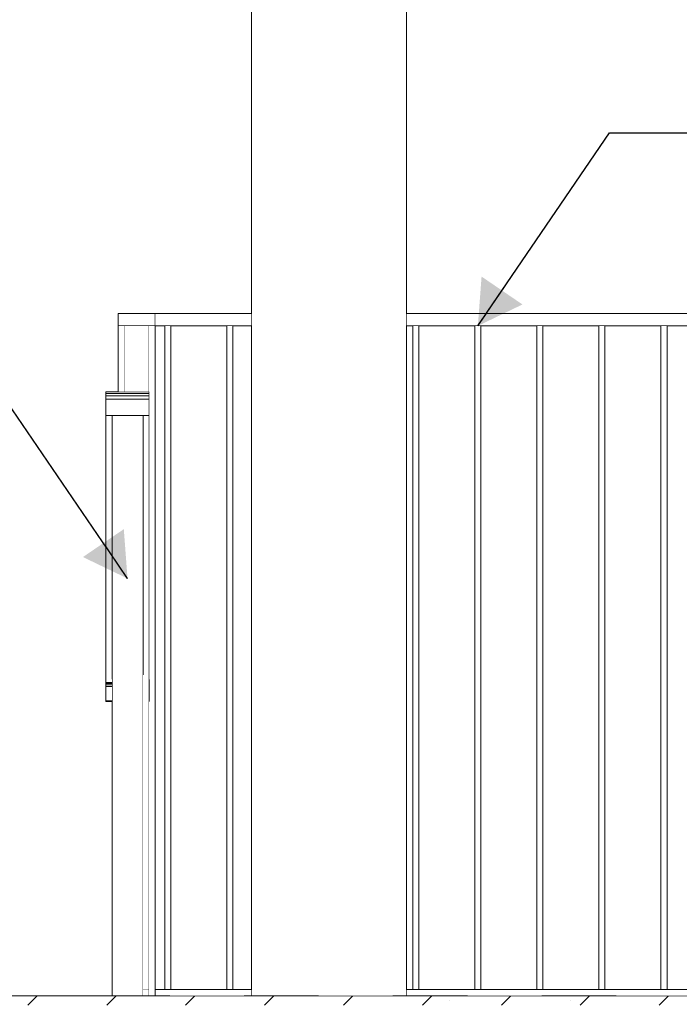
# Model space of a CAD drawing. Header units: millimetres. Extents: x 90539 to 127778, y -34922 to 14506.
# Tile 9 of 256: x 96959 to 98022, y -14 to 1574. Entities that reach past the tile are written whole.
import ezdxf

# ---------------------------------------------------------------- set-up
doc = ezdxf.new("R2010")
doc.units = ezdxf.units.MM
doc.header["$MEASUREMENT"] = 0
doc.linetypes.add('Przerywana', pattern=[240, 120, -120])
doc.linetypes.add('Wipeout_Contour', pattern=[1000, 0, -1000])
for name, color, linetype, lineweight, true_color in [('0_Nr_pióra__85', 7, 'Continuous', 13, 0x80c2ff), ('Nowe_A-Konstrukcja Opis_Nr_pióra__78', 7, 'Continuous', 13, 0x00bb5e), ('Nowe_A-Wymiary-Zewnętrzne_Nr_pióra__45', 7, 'Continuous', 15, 0x40a5ff), ('Nowe_A-Wymiary-Zewnętrzne_Nr_pióra__85', 7, 'Continuous', 13, 0x80c2ff)]:
    doc.layers.add(name, color=color, linetype=linetype, lineweight=lineweight, true_color=true_color)
for name, color, linetype in [('Nowe_A-Balustrady', 7, 'Continuous'), ('Nowe_A-Strop-Wejście', 7, 'Continuous'), ('Nowe_A-Słupy', 7, 'Continuous'), ('Nowe_A-Wymiary-Zewnętrzne', 7, 'Continuous')]:
    doc.layers.add(name, color=color, linetype=linetype)
for name, color, linetype, lineweight in [('Nowe_A-Balustrady_Nr_pióra__11', 7, 'Continuous', 13), ('Nowe_A-Strop-Wejście_Nr_pióra__9', 7, 'Continuous', 13), ('Nowe_A-Słupy_Nr_pióra__88', 7, 'Continuous', 13), ('Nowe_A-Wymiary-Zewnętrzne_Nr_pióra__46', 5, 'Continuous', 15)]:
    doc.layers.add(name, color=color, linetype=linetype, lineweight=lineweight)
doc.styles.add('STYL_AUTOMATYCZNY_2', font='arial.ttf')
doc.dimstyles.new('STYL_AUTOMATYCZNY__1', dxfattribs={"dimtxt": 125, "dimasz": 47.5, "dimexe": 0.18, "dimexo": 20, "dimgap": 0, "dimtad": 1, "dimdec": 1, "dimlfac": 0.1, "dimzin": 0, "dimdsep": 46, "dimtxsty": 'STYL_AUTOMATYCZNY_2', "dimblk": 'ARROWHEAD_11', "dimblk1": 'ARROWHEAD_11', "dimblk2": 'ARROWHEAD_11', "dimcen": 0.09, "dimclrd": 256, "dimclre": 256, "dimclrt": 5, "dimadec": 1, "dimazin": 0, "dimtfac": 1, "dimtdec": 4, "dimtmove": 0, "dimatfit": 3, "dimfxl": 0, "dimtolj": 1, "dimtzin": 0, "dimarcsym": 0})
doc.dimstyles.new('STYL_AUTOMATYCZNY__3', dxfattribs={"dimtxt": 0.18, "dimasz": 76, "dimexe": 0.18, "dimexo": 0.0625, "dimgap": 0, "dimtad": 0, "dimtih": 1, "dimtoh": 1, "dimdec": 4, "dimzin": 0, "dimdsep": 46, "dimcen": 0.09, "dimadec": 0, "dimazin": 0, "dimtfac": 1, "dimtdec": 4, "dimtmove": 0, "dimatfit": 3, "dimldrblk": 'ARROWHEAD_16', "dimfxl": 0, "dimtolj": 1, "dimtzin": 0, "dimarcsym": 0})

# ---------------------------------------------------------------- blocks, each defined once
blk = doc.blocks.new('ElemPrzekroju_99')
at = {"layer": 'Nowe_A-Strop-Wejście', "linetype": 'Continuous', "lineweight": 0, "true_color": 0x000000}
h = blk.add_hatch(dxfattribs=at)
h.set_pattern_fill('Kamień_łamany', color=18, style=0, pattern_type=2)
h.set_pattern_definition([(45, (0, 0), (-63.63961, 63.63961), []), (90, (-63.64, 63.64), (-81, 0), [0, -54, 0, -81]), (155, (0, 127.28), (34.23208, 73.41093), [0, -39.6, 0, -68.4])])
h.paths.add_polyline_path([(98917.6, 0), (95807.6, 0), (95807.6, -15), (98917.6, -15)])
at = {"layer": 'Nowe_A-Strop-Wejście_Nr_pióra__9', "color": 7, "linetype": 'Continuous', "lineweight": 13}
blk.add_line((98917.6, 0), (95807.6, 0), dxfattribs=at)
blk = doc.blocks.new('ElemPrzekroju_106')
at = {"color": 254, "linetype": 'Wipeout_Contour', "lineweight": 0, "ltscale": 388549.923284}
blk.add_wipeout([(97167.6, 974), (97097.6, 974), (97097.6, 973.5), (97167.6, 973.5)], dxfattribs=at).dxf.layer = 'Nowe_A-Balustrady'
at = {"color": 254, "linetype": 'Wipeout_Contour', "lineweight": 0, "ltscale": 388549.865996}
blk.add_wipeout([(97167.6, 973.5), (97097.6, 973.5), (97097.6, 971.1), (97167.6, 971.1)], dxfattribs=at).dxf.layer = 'Nowe_A-Balustrady'
at = {"color": 254, "linetype": 'Wipeout_Contour', "lineweight": 0, "ltscale": 388549.737653}
blk.add_wipeout([(97167.6, 971.1), (97097.6, 971.1), (97097.6, 967.1), (97167.6, 967.1)], dxfattribs=at).dxf.layer = 'Nowe_A-Balustrady'
at = {"color": 254, "linetype": 'Wipeout_Contour', "lineweight": 0, "ltscale": 388549.551425}
blk.add_wipeout([(97167.6, 967.1), (97097.6, 967.1), (97097.6, 961.8), (97167.6, 961.8)], dxfattribs=at).dxf.layer = 'Nowe_A-Balustrady'
at = {"layer": 'Nowe_A-Balustrady_Nr_pióra__11', "color": 7, "linetype": 'Continuous', "lineweight": 13}
for p, q in [((97167.6, 974), (97097.6, 974)), ((97097.6, 974), (97097.6, 973.5)), ((97167.6, 973.5), (97097.6, 973.5)), ((97097.6, 973.5), (97097.6, 971.1)), ((97167.6, 971.1), (97097.6, 971.1)), ((97167.6, 974), (97167.6, 973.5)), ((97167.6, 973.5), (97167.6, 971.1))]:
    blk.add_line(p, q, dxfattribs=at)
at = {"color": 254, "linetype": 'Wipeout_Contour', "lineweight": 0, "ltscale": 388549.326216}
blk.add_wipeout([(97167.6, 961.8), (97097.6, 961.8), (97097.6, 955.7), (97167.6, 955.7)], dxfattribs=at).dxf.layer = 'Nowe_A-Balustrady'
at = {"layer": 'Nowe_A-Balustrady_Nr_pióra__11', "color": 7, "linetype": 'Continuous', "lineweight": 13}
for p, q in [((97097.6, 971.1), (97097.6, 967.1)), ((97167.6, 971.1), (97167.6, 967.1)), ((97167.6, 967.1), (97097.6, 967.1))]:
    blk.add_line(p, q, dxfattribs=at)
at = {"color": 254, "linetype": 'Wipeout_Contour', "lineweight": 0, "ltscale": 388548.818325}
blk.add_wipeout([(97167.6, 955.7), (97097.6, 955.7), (97097.6, 935.8), (97167.6, 935.8)], dxfattribs=at).dxf.layer = 'Nowe_A-Balustrady'
at = {"layer": 'Nowe_A-Balustrady_Nr_pióra__11', "color": 7, "linetype": 'Continuous', "lineweight": 13}
for p, q in [((97097.6, 967.1), (97097.6, 961.8)), ((97167.6, 961.8), (97097.6, 961.8)), ((97097.6, 961.8), (97097.6, 955.7)), ((97167.6, 967.1), (97167.6, 961.8)), ((97167.6, 961.8), (97167.6, 955.7))]:
    blk.add_line(p, q, dxfattribs=at)
at = {"color": 254, "linetype": 'Wipeout_Contour', "lineweight": 0, "ltscale": 388548.414766}
blk.add_wipeout([(97097.6, 935.8), (97097.6, 935), (97167.6, 935), (97167.6, 935.8)], dxfattribs=at).dxf.layer = 'Nowe_A-Balustrady'
at = {"layer": 'Nowe_A-Balustrady_Nr_pióra__11', "color": 7, "linetype": 'Continuous', "lineweight": 13}
for p, q in [((97097.6, 955.7), (97097.6, 935.8)), ((97167.6, 955.7), (97167.6, 935.8)), ((97097.6, 935.8), (97097.6, 935)), ((97167.6, 935.8), (97097.6, 935.8)), ((97097.6, 935), (97167.6, 935)), ((97167.6, 935), (97167.6, 935.8))]:
    blk.add_line(p, q, dxfattribs=at)
blk = doc.blocks.new('ElemPrzekroju_107')
at = {"color": 254, "linetype": 'Wipeout_Contour', "lineweight": 0, "ltscale": 388422.081543}
blk.add_wipeout([(97097.6, 935), (97097.6, 510), (97107.6, 510), (97107.6, 935)], dxfattribs=at).dxf.layer = 'Nowe_A-Balustrady'
at = {"color": 254, "linetype": 'Wipeout_Contour', "lineweight": 0, "ltscale": 582998.741069}
blk.add_wipeout([(97157.6, 935), (97157.6, 517), (97167.4, 517), (97167.4, 510), (97167.6, 510), (97167.6, 935)], dxfattribs=at).dxf.layer = 'Nowe_A-Balustrady'
at = {"layer": 'Nowe_A-Balustrady_Nr_pióra__11', "color": 7, "linetype": 'Continuous', "lineweight": 13}
for p, q in [((97097.6, 935), (97097.6, 510)), ((97167.6, 935), (97167.6, 510))]:
    blk.add_line(p, q, dxfattribs=at)
blk = doc.blocks.new('ElemPrzekroju_109')
at = {"color": 254, "linetype": 'Wipeout_Contour', "lineweight": 0, "ltscale": 388539.39979}
blk.add_wipeout([(97107.6, 0), (97157.6, 0), (97157.6, 935), (97107.6, 935)], dxfattribs=at).dxf.layer = 'Nowe_A-Balustrady'
at = {"layer": 'Nowe_A-Balustrady_Nr_pióra__11', "color": 7, "linetype": 'Continuous', "lineweight": 13}
for p, q in [((97107.6, 0), (97107.6, 935)), ((97157.6, 0), (97157.6, 935))]:
    blk.add_line(p, q, dxfattribs=at)
blk = doc.blocks.new('ElemPrzekroju_112')
at = {"color": 254, "linetype": 'Wipeout_Contour', "lineweight": 0, "ltscale": 390379.074051}
blk.add_wipeout([(97582.5, 2319.8), (97579.4, 2319.8), (97579.4, 0), (97582.5, 0)], dxfattribs=at).dxf.layer = 'Nowe_A-Słupy'
at = {"color": 254, "linetype": 'Wipeout_Contour', "lineweight": 0, "ltscale": 390354.322523}
blk.add_wipeout([(97579.4, 2319.8), (97570.2, 2319.8), (97570.2, 0), (97579.4, 0)], dxfattribs=at).dxf.layer = 'Nowe_A-Słupy'
at = {"layer": 'Nowe_A-Słupy_Nr_pióra__88', "color": 7, "linetype": 'Continuous', "lineweight": 13}
blk.add_line((97582.5, 0), (97582.5, 2319.8), dxfattribs=at)
at = {"color": 254, "linetype": 'Wipeout_Contour', "lineweight": 0, "ltscale": 390306.057753}
blk.add_wipeout([(97570.2, 2319.8), (97555.3, 2319.8), (97555.3, 0), (97570.2, 0)], dxfattribs=at).dxf.layer = 'Nowe_A-Słupy'
at = {"color": 254, "linetype": 'Wipeout_Contour', "lineweight": 0, "ltscale": 390236.699972}
blk.add_wipeout([(97555.3, 2319.8), (97535.5, 2319.8), (97535.5, 0), (97555.3, 0)], dxfattribs=at).dxf.layer = 'Nowe_A-Słupy'
at = {"color": 254, "linetype": 'Wipeout_Contour', "lineweight": 0, "ltscale": 390149.727073}
blk.add_wipeout([(97535.5, 2319.8), (97511.8, 2319.8), (97511.8, 0), (97535.5, 0)], dxfattribs=at).dxf.layer = 'Nowe_A-Słupy'
at = {"color": 254, "linetype": 'Wipeout_Contour', "lineweight": 0, "ltscale": 390049.500211}
blk.add_wipeout([(97511.8, 2319.8), (97485.4, 2319.8), (97485.4, 0), (97511.8, 0)], dxfattribs=at).dxf.layer = 'Nowe_A-Słupy'
at = {"color": 254, "linetype": 'Wipeout_Contour', "lineweight": 0, "ltscale": 389941.045277}
blk.add_wipeout([(97485.4, 2319.8), (97457.6, 2319.8), (97457.6, 0), (97485.4, 0)], dxfattribs=at).dxf.layer = 'Nowe_A-Słupy'
at = {"color": 254, "linetype": 'Wipeout_Contour', "lineweight": 0, "ltscale": 389829.800549}
blk.add_wipeout([(97457.6, 2319.8), (97429.7, 2319.8), (97429.7, 0), (97457.6, 0)], dxfattribs=at).dxf.layer = 'Nowe_A-Słupy'
at = {"color": 254, "linetype": 'Wipeout_Contour', "lineweight": 0, "ltscale": 389721.344335}
blk.add_wipeout([(97429.7, 2319.8), (97403.3, 2319.8), (97403.3, 0), (97429.7, 0)], dxfattribs=at).dxf.layer = 'Nowe_A-Słupy'
at = {"color": 254, "linetype": 'Wipeout_Contour', "lineweight": 0, "ltscale": 389621.115188}
blk.add_wipeout([(97403.3, 2319.8), (97379.6, 2319.8), (97379.6, 0), (97403.3, 0)], dxfattribs=at).dxf.layer = 'Nowe_A-Słupy'
at = {"color": 254, "linetype": 'Wipeout_Contour', "lineweight": 0, "ltscale": 389534.138899}
blk.add_wipeout([(97379.6, 2319.8), (97359.8, 2319.8), (97359.8, 0), (97379.6, 0)], dxfattribs=at).dxf.layer = 'Nowe_A-Słupy'
at = {"color": 254, "linetype": 'Wipeout_Contour', "lineweight": 0, "ltscale": 389464.776709}
blk.add_wipeout([(97359.8, 2319.8), (97344.9, 2319.8), (97344.9, 0), (97359.8, 0)], dxfattribs=at).dxf.layer = 'Nowe_A-Słupy'
at = {"color": 254, "linetype": 'Wipeout_Contour', "lineweight": 0, "ltscale": 389416.506875}
blk.add_wipeout([(97344.9, 2319.8), (97335.7, 2319.8), (97335.7, 0), (97344.9, 0)], dxfattribs=at).dxf.layer = 'Nowe_A-Słupy'
at = {"color": 254, "linetype": 'Wipeout_Contour', "lineweight": 0, "ltscale": 389391.749897}
blk.add_wipeout([(97335.7, 2319.8), (97332.5, 2319.8), (97332.5, 0), (97335.7, 0)], dxfattribs=at).dxf.layer = 'Nowe_A-Słupy'
at = {"layer": 'Nowe_A-Słupy_Nr_pióra__88', "color": 7, "linetype": 'Continuous', "lineweight": 13}
blk.add_line((97332.5, 0), (97332.5, 2319.8), dxfattribs=at)
blk = doc.blocks.new('ElemPrzekroju_114')
at = {"color": 254, "linetype": 'Wipeout_Contour', "lineweight": 0, "ltscale": 390385.429044}
blk.add_wipeout([(97582.5, 2319.8), (97582.5, 0), (97582.6, 0), (97582.6, 2319.8)], dxfattribs=at).dxf.layer = 'Nowe_A-Słupy'
at = {"layer": 'Nowe_A-Słupy_Nr_pióra__88', "color": 7, "linetype": 'Continuous', "lineweight": 13}
blk.add_line((97582.6, 0), (97582.6, 2319.8), dxfattribs=at)
blk = doc.blocks.new('ElemPrzekroju_525')
at = {"color": 254, "linetype": 'Wipeout_Contour', "lineweight": 0, "ltscale": 388614.239872}
blk.add_wipeout([(97177.4, 1100), (97117.4, 1100), (97117.4, 1080), (97177.4, 1080)], dxfattribs=at).dxf.layer = 'Nowe_A-Balustrady'
at = {"layer": 'Nowe_A-Balustrady_Nr_pióra__11', "color": 7, "linetype": 'Continuous', "lineweight": 13}
for p, q in [((97117.4, 1080), (97117.4, 1100)), ((97117.4, 1100), (97177.4, 1100)), ((97177.4, 1100), (97177.4, 1080)), ((97177.4, 1080), (97117.4, 1080))]:
    blk.add_line(p, q, dxfattribs=at)
blk = doc.blocks.new('ElemPrzekroju_526')
at = {"color": 254, "linetype": 'Wipeout_Contour', "lineweight": 0, "ltscale": 388650.090597}
blk.add_wipeout([(97157.6, 0), (97167.4, 0), (97167.4, 10), (97157.6, 10)], dxfattribs=at).dxf.layer = 'Nowe_A-Balustrady'
at = {"layer": 'Nowe_A-Balustrady_Nr_pióra__11', "color": 7, "linetype": 'Continuous', "lineweight": 13}
for p, q in [((97157.6, 10), (97167.4, 10)), ((97167.4, 10), (97167.4, 0))]:
    blk.add_line(p, q, dxfattribs=at)
blk = doc.blocks.new('ElemPrzekroju_527')
at = {"color": 254, "linetype": 'Wipeout_Contour', "lineweight": 0, "ltscale": 389044.423368}
blk.add_wipeout([(97177.4, 1100), (97177.4, 1080), (97332.5, 1080), (97332.5, 1100)], dxfattribs=at).dxf.layer = 'Nowe_A-Balustrady'
at = {"color": 254, "linetype": 'Wipeout_Contour', "lineweight": 0, "ltscale": 391884.575123}
blk.add_wipeout([(97582.6, 1100), (97582.6, 1080), (98347.6, 1080), (98347.6, 1100)], dxfattribs=at).dxf.layer = 'Nowe_A-Balustrady'
at = {"layer": 'Nowe_A-Balustrady_Nr_pióra__11', "color": 7, "linetype": 'Continuous', "lineweight": 13}
for p, q in [((97177.4, 1100), (97332.5, 1100)), ((97582.6, 1100), (98347.6, 1100)), ((97177.4, 1080), (97332.5, 1080)), ((97582.6, 1080), (98137.6, 1080)), ((98157.6, 1080), (98347.6, 1080))]:
    blk.add_line(p, q, dxfattribs=at)
blk = doc.blocks.new('ElemPrzekroju_528')
at = {"color": 254, "linetype": 'Wipeout_Contour', "lineweight": 0, "ltscale": 389019.990387}
blk.add_wipeout([(97177.4, 0), (97332.5, 0), (97332.5, 10), (97177.4, 10)], dxfattribs=at).dxf.layer = 'Nowe_A-Balustrady'
at = {"color": 254, "linetype": 'Wipeout_Contour', "lineweight": 0, "ltscale": 391440.339262}
blk.add_wipeout([(97582.6, 0), (98137.6, 0), (98137.6, 10), (97582.6, 10)], dxfattribs=at).dxf.layer = 'Nowe_A-Balustrady'
at = {"color": 254, "linetype": 'Wipeout_Contour', "lineweight": 0, "ltscale": 393010.278748}
blk.add_wipeout([(98157.6, 0), (98347.6, 0), (98347.6, 10), (98157.6, 10)], dxfattribs=at).dxf.layer = 'Nowe_A-Balustrady'
at = {"layer": 'Nowe_A-Balustrady_Nr_pióra__11', "color": 7, "linetype": 'Continuous', "lineweight": 13}
for p, q in [((97177.4, 10), (97192.5, 10)), ((97202.5, 10), (97292.5, 10)), ((97302.5, 10), (97332.5, 10)), ((97582.6, 10), (97592.5, 10)), ((97602.5, 10), (97692.5, 10)), ((97702.5, 10), (97792.5, 10)), ((97802.5, 10), (97892.5, 10)), ((97902.5, 10), (97992.5, 10)), ((98002.5, 10), (98092.5, 10)), ((98102.5, 10), (98137.6, 10)), ((98157.6, 10), (98192.5, 10)), ((98202.5, 10), (98292.5, 10)), ((98302.5, 10), (98347.6, 10))]:
    blk.add_line(p, q, dxfattribs=at)
blk = doc.blocks.new('ElemPrzekroju_530')
at = {"color": 254, "linetype": 'Wipeout_Contour', "lineweight": 0, "ltscale": 388611.549786}
blk.add_wipeout([(97127.4, 974), (97167.4, 974), (97167.4, 1080), (97127.4, 1080)], dxfattribs=at).dxf.layer = 'Nowe_A-Balustrady'
at = {"color": 254, "linetype": 'Wipeout_Contour', "lineweight": 0, "ltscale": 388652.842024}
blk.add_wipeout([(97157.6, 10), (97167.4, 10), (97167.4, 517), (97157.6, 517)], dxfattribs=at).dxf.layer = 'Nowe_A-Balustrady'
at = {"layer": 'Nowe_A-Balustrady_Nr_pióra__11', "color": 7, "linetype": 'Continuous', "lineweight": 13}
for p, q in [((97127.4, 974), (97127.4, 1080)), ((97167.4, 974), (97167.4, 1080)), ((97167.4, 10), (97167.4, 517))]:
    blk.add_line(p, q, dxfattribs=at)
blk = doc.blocks.new('ElemPrzekroju_532')
at = {"color": 254, "linetype": 'Wipeout_Contour', "lineweight": 0, "ltscale": 388802.039341}
blk.add_wipeout([(97192.5, 10), (97202.5, 10), (97202.5, 1080), (97192.5, 1080)], dxfattribs=at).dxf.layer = 'Nowe_A-Balustrady'
at = {"layer": 'Nowe_A-Balustrady_Nr_pióra__11', "color": 7, "linetype": 'Continuous', "lineweight": 13}
for p, q in [((97192.5, 10), (97192.5, 1080)), ((97202.5, 10), (97202.5, 1080)), ((97192.5, 10), (97202.5, 10))]:
    blk.add_line(p, q, dxfattribs=at)
blk = doc.blocks.new('ElemPrzekroju_533')
at = {"color": 254, "linetype": 'Wipeout_Contour', "lineweight": 0, "ltscale": 389202.027008}
blk.add_wipeout([(97292.5, 10), (97302.5, 10), (97302.5, 1080), (97292.5, 1080)], dxfattribs=at).dxf.layer = 'Nowe_A-Balustrady'
at = {"layer": 'Nowe_A-Balustrady_Nr_pióra__11', "color": 7, "linetype": 'Continuous', "lineweight": 13}
for p, q in [((97292.5, 10), (97292.5, 1080)), ((97302.5, 10), (97302.5, 1080)), ((97292.5, 10), (97302.5, 10))]:
    blk.add_line(p, q, dxfattribs=at)
blk = doc.blocks.new('ElemPrzekroju_534')
at = {"color": 254, "linetype": 'Wipeout_Contour', "lineweight": 0, "ltscale": 390401.990159}
blk.add_wipeout([(97592.5, 10), (97602.5, 10), (97602.5, 1080), (97592.5, 1080)], dxfattribs=at).dxf.layer = 'Nowe_A-Balustrady'
at = {"layer": 'Nowe_A-Balustrady_Nr_pióra__11', "color": 7, "linetype": 'Continuous', "lineweight": 13}
for p, q in [((97592.5, 10), (97592.5, 1080)), ((97602.5, 10), (97602.5, 1080)), ((97592.5, 10), (97602.5, 10))]:
    blk.add_line(p, q, dxfattribs=at)
blk = doc.blocks.new('ElemPrzekroju_535')
at = {"color": 254, "linetype": 'Wipeout_Contour', "lineweight": 0, "ltscale": 390801.977926}
blk.add_wipeout([(97692.5, 10), (97702.5, 10), (97702.5, 1080), (97692.5, 1080)], dxfattribs=at).dxf.layer = 'Nowe_A-Balustrady'
at = {"layer": 'Nowe_A-Balustrady_Nr_pióra__11', "color": 7, "linetype": 'Continuous', "lineweight": 13}
for p, q in [((97692.5, 10), (97692.5, 1080)), ((97702.5, 10), (97702.5, 1080)), ((97692.5, 10), (97702.5, 10))]:
    blk.add_line(p, q, dxfattribs=at)
blk = doc.blocks.new('ElemPrzekroju_536')
at = {"color": 254, "linetype": 'Wipeout_Contour', "lineweight": 0, "ltscale": 391201.965719}
blk.add_wipeout([(97792.5, 10), (97802.5, 10), (97802.5, 1080), (97792.5, 1080)], dxfattribs=at).dxf.layer = 'Nowe_A-Balustrady'
at = {"layer": 'Nowe_A-Balustrady_Nr_pióra__11', "color": 7, "linetype": 'Continuous', "lineweight": 13}
for p, q in [((97792.5, 10), (97792.5, 1080)), ((97802.5, 10), (97802.5, 1080)), ((97792.5, 10), (97802.5, 10))]:
    blk.add_line(p, q, dxfattribs=at)
blk = doc.blocks.new('ElemPrzekroju_537')
at = {"color": 254, "linetype": 'Wipeout_Contour', "lineweight": 0, "ltscale": 391601.953536}
blk.add_wipeout([(97892.5, 10), (97902.5, 10), (97902.5, 1080), (97892.5, 1080)], dxfattribs=at).dxf.layer = 'Nowe_A-Balustrady'
at = {"layer": 'Nowe_A-Balustrady_Nr_pióra__11', "color": 7, "linetype": 'Continuous', "lineweight": 13}
for p, q in [((97892.5, 10), (97892.5, 1080)), ((97902.5, 10), (97902.5, 1080)), ((97892.5, 10), (97902.5, 10))]:
    blk.add_line(p, q, dxfattribs=at)
blk = doc.blocks.new('ElemPrzekroju_538')
at = {"color": 254, "linetype": 'Wipeout_Contour', "lineweight": 0, "ltscale": 392001.941378}
blk.add_wipeout([(97992.5, 10), (98002.5, 10), (98002.5, 1080), (97992.5, 1080)], dxfattribs=at).dxf.layer = 'Nowe_A-Balustrady'
at = {"layer": 'Nowe_A-Balustrady_Nr_pióra__11', "color": 7, "linetype": 'Continuous', "lineweight": 13}
for p, q in [((97992.5, 10), (97992.5, 1080)), ((98002.5, 10), (98002.5, 1080)), ((97992.5, 10), (98002.5, 10))]:
    blk.add_line(p, q, dxfattribs=at)
blk = doc.blocks.new('ElemPrzekroju_542')
at = {"color": 254, "linetype": 'Wipeout_Contour', "lineweight": 0, "ltscale": 388511.555428}
blk.add_wipeout([(97117.4, 1080), (97117.4, 974), (97127.4, 974), (97127.4, 1080)], dxfattribs=at).dxf.layer = 'Nowe_A-Balustrady'
at = {"color": 254, "linetype": 'Wipeout_Contour', "lineweight": 0, "ltscale": 777385.932014}
blk.add_wipeout([(97167.4, 974), (97167.6, 974), (97167.6, 474.6), (97167.4, 474.6), (97167.4, 0), (97177.4, 0), (97177.4, 1080), (97167.4, 1080)], dxfattribs=at).dxf.layer = 'Nowe_A-Balustrady'
at = {"layer": 'Nowe_A-Balustrady_Nr_pióra__11', "color": 7, "linetype": 'Continuous', "lineweight": 13}
for p, q in [((97117.4, 974), (97117.4, 1080)), ((97177.4, 0), (97177.4, 1080))]:
    blk.add_line(p, q, dxfattribs=at)
blk = doc.blocks.new('ElemPrzekroju_545')
at = {"color": 254, "linetype": 'Wipeout_Contour', "lineweight": 0, "ltscale": 388415.717101}
blk.add_wipeout([(97097.6, 510), (97097.6, 506.1), (97107.6, 506.1), (97107.6, 510)], dxfattribs=at).dxf.layer = 'Nowe_A-Balustrady'
at = {"color": 254, "linetype": 'Wipeout_Contour', "lineweight": 0, "ltscale": 388675.402847}
blk.add_wipeout([(97167.4, 510), (97167.4, 506.1), (97167.6, 506.1), (97167.6, 510)], dxfattribs=at).dxf.layer = 'Nowe_A-Balustrady'
at = {"color": 254, "linetype": 'Wipeout_Contour', "lineweight": 0, "ltscale": 388415.666582}
blk.add_wipeout([(97097.6, 506.1), (97097.6, 505.2), (97107.6, 505.2), (97107.6, 506.1)], dxfattribs=at).dxf.layer = 'Nowe_A-Balustrady'
at = {"color": 254, "linetype": 'Wipeout_Contour', "lineweight": 0, "ltscale": 388675.352361}
blk.add_wipeout([(97167.6, 506.1), (97167.4, 506.1), (97167.4, 505.2), (97167.6, 505.2)], dxfattribs=at).dxf.layer = 'Nowe_A-Balustrady'
at = {"color": 254, "linetype": 'Wipeout_Contour', "lineweight": 0, "ltscale": 388415.640432}
blk.add_wipeout([(97097.6, 505.2), (97097.6, 503.6), (97107.6, 503.6), (97107.6, 505.2)], dxfattribs=at).dxf.layer = 'Nowe_A-Balustrady'
at = {"color": 254, "linetype": 'Wipeout_Contour', "lineweight": 0, "ltscale": 388675.326229}
blk.add_wipeout([(97167.6, 505.2), (97167.4, 505.2), (97167.4, 503.6), (97167.6, 503.6)], dxfattribs=at).dxf.layer = 'Nowe_A-Balustrady'
at = {"color": 254, "linetype": 'Wipeout_Contour', "lineweight": 0, "ltscale": 388415.599552}
blk.add_wipeout([(97097.6, 503.6), (97097.6, 501.3), (97107.6, 501.3), (97107.6, 503.6)], dxfattribs=at).dxf.layer = 'Nowe_A-Balustrady'
at = {"color": 254, "linetype": 'Wipeout_Contour', "lineweight": 0, "ltscale": 388675.285376}
blk.add_wipeout([(97167.6, 503.6), (97167.4, 503.6), (97167.4, 501.3), (97167.6, 501.3)], dxfattribs=at).dxf.layer = 'Nowe_A-Balustrady'
at = {"color": 254, "linetype": 'Wipeout_Contour', "lineweight": 0, "ltscale": 388415.546157}
blk.add_wipeout([(97097.6, 501.3), (97097.6, 498.4), (97107.6, 498.4), (97107.6, 501.3)], dxfattribs=at).dxf.layer = 'Nowe_A-Balustrady'
at = {"color": 254, "linetype": 'Wipeout_Contour', "lineweight": 0, "ltscale": 388675.232017}
blk.add_wipeout([(97167.6, 501.3), (97167.4, 501.3), (97167.4, 498.4), (97167.6, 498.4)], dxfattribs=at).dxf.layer = 'Nowe_A-Balustrady'
at = {"color": 254, "linetype": 'Wipeout_Contour', "lineweight": 0, "ltscale": 388415.477523}
blk.add_wipeout([(97097.6, 498.4), (97097.6, 494.6), (97107.6, 494.6), (97107.6, 498.4)], dxfattribs=at).dxf.layer = 'Nowe_A-Balustrady'
at = {"color": 254, "linetype": 'Wipeout_Contour', "lineweight": 0, "ltscale": 388675.163428}
blk.add_wipeout([(97167.6, 498.4), (97167.4, 498.4), (97167.4, 494.6), (97167.6, 494.6)], dxfattribs=at).dxf.layer = 'Nowe_A-Balustrady'
at = {"layer": 'Nowe_A-Balustrady_Nr_pióra__11', "color": 7, "linetype": 'Continuous', "lineweight": 13}
for p, q in [((97097.6, 510), (97097.6, 506.1)), ((97167.6, 510), (97167.6, 506.1)), ((97097.6, 506.1), (97097.6, 505.2)), ((97107.6, 505.2), (97097.6, 505.2)), ((97097.6, 505.2), (97097.6, 503.6)), ((97107.6, 503.6), (97097.6, 503.6)), ((97167.6, 505.2), (97167.4, 505.2)), ((97167.6, 503.6), (97167.4, 503.6)), ((97167.6, 506.1), (97167.6, 505.2)), ((97167.6, 505.2), (97167.6, 503.6))]:
    blk.add_line(p, q, dxfattribs=at)
at = {"color": 254, "linetype": 'Wipeout_Contour', "lineweight": 0, "ltscale": 388415.246792}
blk.add_wipeout([(97097.6, 494.6), (97097.6, 475.4), (97107.6, 475.4), (97107.6, 494.6)], dxfattribs=at).dxf.layer = 'Nowe_A-Balustrady'
at = {"color": 254, "linetype": 'Wipeout_Contour', "lineweight": 0, "ltscale": 388674.932852}
blk.add_wipeout([(97167.6, 494.6), (97167.4, 494.6), (97167.4, 475.4), (97167.6, 475.4)], dxfattribs=at).dxf.layer = 'Nowe_A-Balustrady'
at = {"layer": 'Nowe_A-Balustrady_Nr_pióra__11', "color": 7, "linetype": 'Continuous', "lineweight": 13}
for p, q in [((97097.6, 503.6), (97097.6, 501.3)), ((97107.6, 501.3), (97097.6, 501.3)), ((97097.6, 501.3), (97097.6, 498.4)), ((97107.6, 498.4), (97097.6, 498.4)), ((97097.6, 498.4), (97097.6, 494.6)), ((97167.6, 501.3), (97167.4, 501.3)), ((97167.6, 498.4), (97167.4, 498.4)), ((97167.6, 503.6), (97167.6, 501.3)), ((97167.6, 501.3), (97167.6, 498.4)), ((97167.6, 498.4), (97167.6, 494.6))]:
    blk.add_line(p, q, dxfattribs=at)
at = {"color": 254, "linetype": 'Wipeout_Contour', "lineweight": 0, "ltscale": 388415.047683}
blk.add_wipeout([(97107.6, 475.4), (97097.6, 475.4), (97097.6, 474.6), (97107.6, 474.6)], dxfattribs=at).dxf.layer = 'Nowe_A-Balustrady'
at = {"color": 254, "linetype": 'Wipeout_Contour', "lineweight": 0, "ltscale": 388674.733876}
blk.add_wipeout([(97167.6, 475.4), (97167.4, 475.4), (97167.4, 474.6), (97167.6, 474.6)], dxfattribs=at).dxf.layer = 'Nowe_A-Balustrady'
at = {"layer": 'Nowe_A-Balustrady_Nr_pióra__11', "color": 7, "linetype": 'Continuous', "lineweight": 13}
for p, q in [((97097.6, 494.6), (97097.6, 475.4)), ((97167.6, 494.6), (97167.6, 475.4)), ((97107.6, 475.4), (97097.6, 475.4)), ((97097.6, 475.4), (97097.6, 474.6)), ((97097.6, 474.6), (97107.6, 474.6)), ((97167.6, 475.4), (97167.4, 475.4)), ((97167.4, 474.6), (97167.6, 474.6)), ((97167.6, 474.6), (97167.6, 475.4))]:
    blk.add_line(p, q, dxfattribs=at)
blk = doc.blocks.new('*D668')
at = {"layer": 'Nowe_A-Wymiary-Zewnętrzne_Nr_pióra__45', "linetype": 'Continuous', "lineweight": 15, "true_color": 0x40a5ff}
for points in [[(94951.4, 12845), (94952.3, 12840.2), (94955, 12836.2), (94959.1, 12833.5), (94963.9, 12832.5), (94968.6, 12833.5), (94972.7, 12836.2), (94975.4, 12840.2), (94976.4, 12845), (94975.4, 12849.8), (94972.7, 12853.8), (94968.6, 12856.5), (94963.9, 12857.5), (94959.1, 12856.5), (94955, 12853.8), (94952.3, 12849.8)], [(94951.4, -450), (94952.3, -454.8), (94955, -458.8), (94959.1, -461.5), (94963.9, -462.5), (94968.6, -461.5), (94972.7, -458.8), (94975.4, -454.8), (94976.4, -450), (94975.4, -445.2), (94972.7, -441.2), (94968.6, -438.5), (94963.9, -437.5), (94959.1, -438.5), (94955, -441.2), (94952.3, -445.2)]]:
    blk.add_hatch(color=161, dxfattribs=at).paths.add_polyline_path(points)
at = {"layer": 'Nowe_A-Wymiary-Zewnętrzne_Nr_pióra__45', "color": 161, "linetype": 'Continuous', "lineweight": 15, "true_color": 0x40a5ff}
for centre in [(94963.9, 12845), (94963.9, -450)]:
    blk.add_circle(centre, 12.5, dxfattribs=at)
at = {"layer": 'Nowe_A-Wymiary-Zewnętrzne_Nr_pióra__85', "color": 151, "linetype": 'Continuous', "lineweight": 13, "true_color": 0x80c2ff}
for p, q in [((94963.9, 12857.5), (94963.9, 12870)), ((94951.4, 12845), (94917, 12845)), ((95010.7, 12845), (94976.4, 12845)), ((94963.9, -437.5), (94963.9, 12832.5)), ((94951.4, -450), (94917, -450)), ((95010.7, -450), (94976.4, -450)), ((94963.9, -475), (94963.9, -462.5))]:
    blk.add_line(p, q, dxfattribs=at)
at = {"layer": 'Nowe_A-Wymiary-Zewnętrzne_Nr_pióra__46', "color": 5, "lineweight": 15, "insert": (94938.9, 5911.5), "char_height": 125, "attachment_point": 7, "rotation": 90, "style": 'STYL_AUTOMATYCZNY_2'}
blk.add_mtext('\\A1;{\\pql;\\fArial|b0|i0|c238|p0;\\W1.000000;1\xa0329,5}', dxfattribs=at)
blk = doc.blocks.new('ARROWHEAD_11')
at = {"color": 0, "linetype": 'Continuous', "lineweight": 0}
blk.add_line((0, 0), (-1, 0), dxfattribs=at)
at = {"color": 0, "linetype": 'Continuous', "lineweight": 0, "const_width": 0.25, "flags": 128}
blk.add_lwpolyline([(-0.125, 0, 1), (0.125, 0, 1)], format="xyb", close=True, dxfattribs=at)
blk = doc.blocks.new('*D670')
at = {"layer": 'Nowe_A-Wymiary-Zewnętrzne_Nr_pióra__45', "linetype": 'Continuous', "lineweight": 15, "true_color": 0x40a5ff}
blk.add_hatch(color=161, dxfattribs=at).paths.add_polyline_path([(96646.5, 0), (96647.4, -4.8), (96650.1, -8.8), (96654.2, -11.5), (96659, -12.5), (96663.8, -11.5), (96667.8, -8.8), (96670.5, -4.8), (96671.5, 0), (96670.5, 4.8), (96667.8, 8.8), (96663.8, 11.5), (96659, 12.5), (96654.2, 11.5), (96650.1, 8.8), (96647.4, 4.8)])
at = {"layer": 'Nowe_A-Wymiary-Zewnętrzne_Nr_pióra__45', "color": 161, "linetype": 'Continuous', "lineweight": 15, "true_color": 0x40a5ff}
blk.add_circle((96659, 0), 12.5, dxfattribs=at)
at = {"layer": 'Nowe_A-Wymiary-Zewnętrzne_Nr_pióra__85', "color": 151, "linetype": 'Continuous', "lineweight": 13, "true_color": 0x80c2ff}
for p, q in [((96659, 12.5), (96659, 25)), ((96646.5, 0), (96612.1, 0)), ((96705.8, 0), (96671.5, 0))]:
    blk.add_line(p, q, dxfattribs=at)
blk = doc.blocks.new('*D732')
at = {"layer": 'Nowe_A-Wymiary-Zewnętrzne_Nr_pióra__45', "linetype": 'Continuous', "lineweight": 15, "true_color": 0x40a5ff}
for points in [[(95158.4, 0), (95159.3, -4.8), (95162, -8.8), (95166.1, -11.5), (95170.9, -12.5), (95175.6, -11.5), (95179.7, -8.8), (95182.4, -4.8), (95183.4, 0), (95182.4, 4.8), (95179.7, 8.8), (95175.6, 11.5), (95170.9, 12.5), (95166.1, 11.5), (95162, 8.8), (95159.3, 4.8)], [(95158.4, -160), (95159.3, -164.8), (95162, -168.8), (95166.1, -171.5), (95170.9, -172.5), (95175.6, -171.5), (95179.7, -168.8), (95182.4, -164.8), (95183.4, -160), (95182.4, -155.2), (95179.7, -151.2), (95175.6, -148.5), (95170.9, -147.5), (95166.1, -148.5), (95162, -151.2), (95159.3, -155.2)]]:
    blk.add_hatch(color=161, dxfattribs=at).paths.add_polyline_path(points)
at = {"layer": 'Nowe_A-Wymiary-Zewnętrzne_Nr_pióra__45', "color": 161, "linetype": 'Continuous', "lineweight": 15, "true_color": 0x40a5ff}
blk.add_circle((95170.9, 0), 12.5, dxfattribs=at)
at = {"layer": 'Nowe_A-Wymiary-Zewnętrzne_Nr_pióra__85', "color": 151, "linetype": 'Continuous', "lineweight": 13, "true_color": 0x80c2ff}
for p, q in [((95158.4, 0), (95124, 0)), ((95217.7, 0), (95183.4, 0)), ((95170.9, -147.5), (95170.9, -12.5))]:
    blk.add_line(p, q, dxfattribs=at)
blk = doc.blocks.new('*D733')
at = {"layer": 'Nowe_A-Wymiary-Zewnętrzne_Nr_pióra__45', "linetype": 'Continuous', "lineweight": 15, "true_color": 0x40a5ff}
for points in [[(95158.4, 2070), (95159.3, 2065.2), (95162, 2061.2), (95166.1, 2058.5), (95170.9, 2057.5), (95175.6, 2058.5), (95179.7, 2061.2), (95182.4, 2065.2), (95183.4, 2070), (95182.4, 2074.8), (95179.7, 2078.8), (95175.6, 2081.5), (95170.9, 2082.5), (95166.1, 2081.5), (95162, 2078.8), (95159.3, 2074.8)], [(95158.4, 0), (95159.3, -4.8), (95162, -8.8), (95166.1, -11.5), (95170.9, -12.5), (95175.6, -11.5), (95179.7, -8.8), (95182.4, -4.8), (95183.4, 0), (95182.4, 4.8), (95179.7, 8.8), (95175.6, 11.5), (95170.9, 12.5), (95166.1, 11.5), (95162, 8.8), (95159.3, 4.8)]]:
    blk.add_hatch(color=161, dxfattribs=at).paths.add_polyline_path(points)
at = {"layer": 'Nowe_A-Wymiary-Zewnętrzne_Nr_pióra__45', "color": 161, "linetype": 'Continuous', "lineweight": 15, "true_color": 0x40a5ff}
for centre in [(95170.9, 2070), (95170.9, 0)]:
    blk.add_circle(centre, 12.5, dxfattribs=at)
at = {"layer": 'Nowe_A-Wymiary-Zewnętrzne_Nr_pióra__85', "color": 151, "linetype": 'Continuous', "lineweight": 13, "true_color": 0x80c2ff}
for p, q in [((95158.4, 2070), (95124, 2070)), ((95217.7, 2070), (95183.4, 2070)), ((95170.9, 12.5), (95170.9, 2057.5)), ((95158.4, 0), (95124, 0)), ((95217.7, 0), (95183.4, 0))]:
    blk.add_line(p, q, dxfattribs=at)
at = {"layer": 'Nowe_A-Wymiary-Zewnętrzne_Nr_pióra__46', "color": 5, "lineweight": 15, "char_height": 125, "attachment_point": 7, "rotation": 90, "style": 'STYL_AUTOMATYCZNY_2'}
for s, insert in [('\\A1;{\\pql;\\fArial|b0|i0|c238|p0;\\W1.000000;35,0}', (95145.9, 1723.9)), ('\\A1;{\\pql;\\fArial|b0|i0|c238|p0;\\W1.000000;207,0}', (95145.9, 820.5)), ('\\A1;{\\pql;\\fArial|b0|i0|c238|p0;\\W1.000000;16,0}', (95145.9, 12.5))]:
    blk.add_mtext(s, dxfattribs=dict(at, insert=insert))
blk = doc.blocks.new('*D748')
at = {"layer": 'Nowe_A-Wymiary-Zewnętrzne_Nr_pióra__45', "linetype": 'Continuous', "lineweight": 15, "true_color": 0x40a5ff}
for points in [[(119375.1, 12845), (119376.1, 12840.2), (119378.8, 12836.2), (119382.8, 12833.5), (119387.6, 12832.5), (119392.4, 12833.5), (119396.5, 12836.2), (119399.2, 12840.2), (119400.1, 12845), (119399.2, 12849.8), (119396.5, 12853.8), (119392.4, 12856.5), (119387.6, 12857.5), (119382.8, 12856.5), (119378.8, 12853.8), (119376.1, 12849.8)], [(119375.1, -450), (119376.1, -454.8), (119378.8, -458.8), (119382.8, -461.5), (119387.6, -462.5), (119392.4, -461.5), (119396.5, -458.8), (119399.2, -454.8), (119400.1, -450), (119399.2, -445.2), (119396.5, -441.2), (119392.4, -438.5), (119387.6, -437.5), (119382.8, -438.5), (119378.8, -441.2), (119376.1, -445.2)]]:
    blk.add_hatch(color=161, dxfattribs=at).paths.add_polyline_path(points)
at = {"layer": 'Nowe_A-Wymiary-Zewnętrzne_Nr_pióra__45', "color": 161, "linetype": 'Continuous', "lineweight": 15, "true_color": 0x40a5ff}
for centre in [(119387.6, 12845), (119387.6, -450)]:
    blk.add_circle(centre, 12.5, dxfattribs=at)
at = {"layer": 'Nowe_A-Wymiary-Zewnętrzne_Nr_pióra__85', "color": 151, "linetype": 'Continuous', "lineweight": 13, "true_color": 0x80c2ff}
for p, q in [((119387.6, 12857.5), (119387.6, 12870)), ((119375.1, 12845), (119340.8, 12845)), ((119434.5, 12845), (119400.1, 12845)), ((119387.6, -437.5), (119387.6, 12832.5)), ((119375.1, -450), (119340.8, -450)), ((119434.5, -450), (119400.1, -450)), ((119387.6, -475), (119387.6, -462.5))]:
    blk.add_line(p, q, dxfattribs=at)
at = {"layer": 'Nowe_A-Wymiary-Zewnętrzne_Nr_pióra__46', "color": 5, "lineweight": 15, "insert": (119362.6, 5911.5), "char_height": 125, "attachment_point": 7, "rotation": 90, "style": 'STYL_AUTOMATYCZNY_2'}
blk.add_mtext('\\A1;{\\pql;\\fArial|b0|i0|c238|p0;\\W1.000000;1\xa0329,5}', dxfattribs=at)
blk = doc.blocks.new('ARROWHEAD_16')
at = {"linetype": 'Continuous', "lineweight": 0}
blk.add_hatch(color=0, dxfattribs=at).paths.add_polyline_path([(-0.9093, 0.525), (0, 0), (-0.9093, -0.525)])
at = {"color": 0, "linetype": 'Continuous', "lineweight": 0}
blk.add_line((0, 0), (-1, 0), dxfattribs=at)
blk = doc.blocks.new('A Przekrój_STORY_MARKER')
at = {"layer": '0_Nr_pióra__85', "color": 151, "linetype": 'Przerywana', "lineweight": 13, "true_color": 0x80c2ff}
blk.add_line((94200.6, 0), (119573.8, 0), dxfattribs=at)

msp = doc.modelspace()

# ---------------------------------------------------------------- block references
at = {"layer": 'Nowe_A-Balustrady', "lineweight": 0}
for name in ['ElemPrzekroju_525', 'ElemPrzekroju_106']:
    msp.add_blockref(name, (0, 0), dxfattribs=at)
at = {"layer": 'Nowe_A-Strop-Wejście', "lineweight": 0}
msp.add_blockref('ElemPrzekroju_99', (0, 0), dxfattribs=at)

# ---------------------------------------------------------------- next in the draw order: block references
at = {"layer": 'Nowe_A-Balustrady', "lineweight": 0}
msp.add_blockref('ElemPrzekroju_107', (0, 0), dxfattribs=at)
at = {"layer": 'Nowe_A-Słupy', "lineweight": 0}
msp.add_blockref('ElemPrzekroju_112', (0, 0), dxfattribs=at)

# ---------------------------------------------------------------- next in the draw order: block references
at = {"layer": 'Nowe_A-Balustrady', "lineweight": 0}
msp.add_blockref('ElemPrzekroju_109', (0, 0), dxfattribs=at)
at = {"layer": 'Nowe_A-Słupy', "lineweight": 0}
msp.add_blockref('ElemPrzekroju_114', (0, 0), dxfattribs=at)

# ---------------------------------------------------------------- next in the draw order: block references
at = {"layer": 'Nowe_A-Balustrady', "lineweight": 0}
for name in ['ElemPrzekroju_527', 'ElemPrzekroju_526', 'ElemPrzekroju_528']:
    msp.add_blockref(name, (0, 0), dxfattribs=at)

# ---------------------------------------------------------------- next in the draw order: block references
for name in ['ElemPrzekroju_530', 'ElemPrzekroju_532', 'ElemPrzekroju_533', 'ElemPrzekroju_534', 'ElemPrzekroju_535', 'ElemPrzekroju_536', 'ElemPrzekroju_537', 'ElemPrzekroju_538']:
    msp.add_blockref(name, (0, 0), dxfattribs=at)

# ---------------------------------------------------------------- next in the draw order: block references
msp.add_blockref('ElemPrzekroju_542', (0, 0), dxfattribs=at)

# ---------------------------------------------------------------- next in the draw order: leaders
at = {"layer": 'Nowe_A-Konstrukcja Opis_Nr_pióra__78', "color": 112, "linetype": 'Continuous', "lineweight": 13, "true_color": 0x00bb5e, "annotation_type": 0, "has_hookline": 1, "hookline_direction": 0, "text_width": 488.38, "horizontal_direction": (1, -5e-06, 0)}
msp.add_leader([(97697.51, 1080), (97910.01, 1391.44), (98316.91, 1391.44)], dimstyle='STYL_AUTOMATYCZNY__3', dxfattribs=at)

# ---------------------------------------------------------------- next in the draw order: block references
at = {"layer": 'Nowe_A-Balustrady', "lineweight": 0}
msp.add_blockref('ElemPrzekroju_545', (0, 0), dxfattribs=at)

# ---------------------------------------------------------------- next in the draw order: dimensions: what is measured, and where the dimension line sits
at = {"layer": 'Nowe_A-Wymiary-Zewnętrzne', "color": 151, "linetype": 'Continuous', "lineweight": 13, "true_color": 0x80c2ff}
for base, p1, p2, picture, middle in [((95170.85, 0), (97362.6, -160), (98917.6, 0), '*D732', (95083.35, 174.32)), ((96658.97334, -0.00001), (95807.60007, 0), (97362.59896, -0.00001), '*D670', (96571.47334, -4.89688))]:
    dim = msp.add_linear_dim(base=base, p1=p1, p2=p2, angle=90, dimstyle='STYL_AUTOMATYCZNY__1', dxfattribs=at)
    dim.commit()
    dim.dimension.update_dxf_attribs({"geometry": picture, "text_midpoint": middle, "dimtype": 160, "text_rotation": 90})

# ---------------------------------------------------------------- next in the draw order: leaders
at = {"layer": 'Nowe_A-Konstrukcja Opis_Nr_pióra__78', "color": 112, "linetype": 'Continuous', "lineweight": 13, "true_color": 0x00bb5e, "annotation_type": 0, "has_hookline": 1, "hookline_direction": 1, "text_width": 352.38, "horizontal_direction": (1, 5e-06, 0)}
msp.add_leader([(97132.6, 672.77), (96920.1, 984.21), (96757.39, 984.21)], dimstyle='STYL_AUTOMATYCZNY__3', dxfattribs=at)

# ---------------------------------------------------------------- next in the draw order: block references
at = {"linetype": 'Continuous', "lineweight": 0}
msp.add_blockref('A Przekrój_STORY_MARKER', (0, 0), dxfattribs=at)

# ---------------------------------------------------------------- next in the draw order: dimensions: what is measured, and where the dimension line sits
at = {"layer": 'Nowe_A-Wymiary-Zewnętrzne', "color": 151, "linetype": 'Continuous', "lineweight": 13, "true_color": 0x80c2ff}
for base, p1, p2, picture, middle in [((94963.87, 12845), (95120.09, -450), (98654.74, 12845), '*D668', (94876.37, 6192.64)), ((119387.63, 12845), (95120.09, -450), (98654.74, 12845), '*D748', (119300.13, 6192.64)), ((95170.85, 2070), (98917.6, 0), (98707.6, 2070), '*D733', (95083.35, 1029.89))]:
    dim = msp.add_linear_dim(base=base, p1=p1, p2=p2, angle=90, dimstyle='STYL_AUTOMATYCZNY__1', dxfattribs=at)
    dim.commit()
    dim.dimension.update_dxf_attribs({"geometry": picture, "text_midpoint": middle, "dimtype": 160, "text_rotation": 90})

doc.saveas('drawing.dxf')
